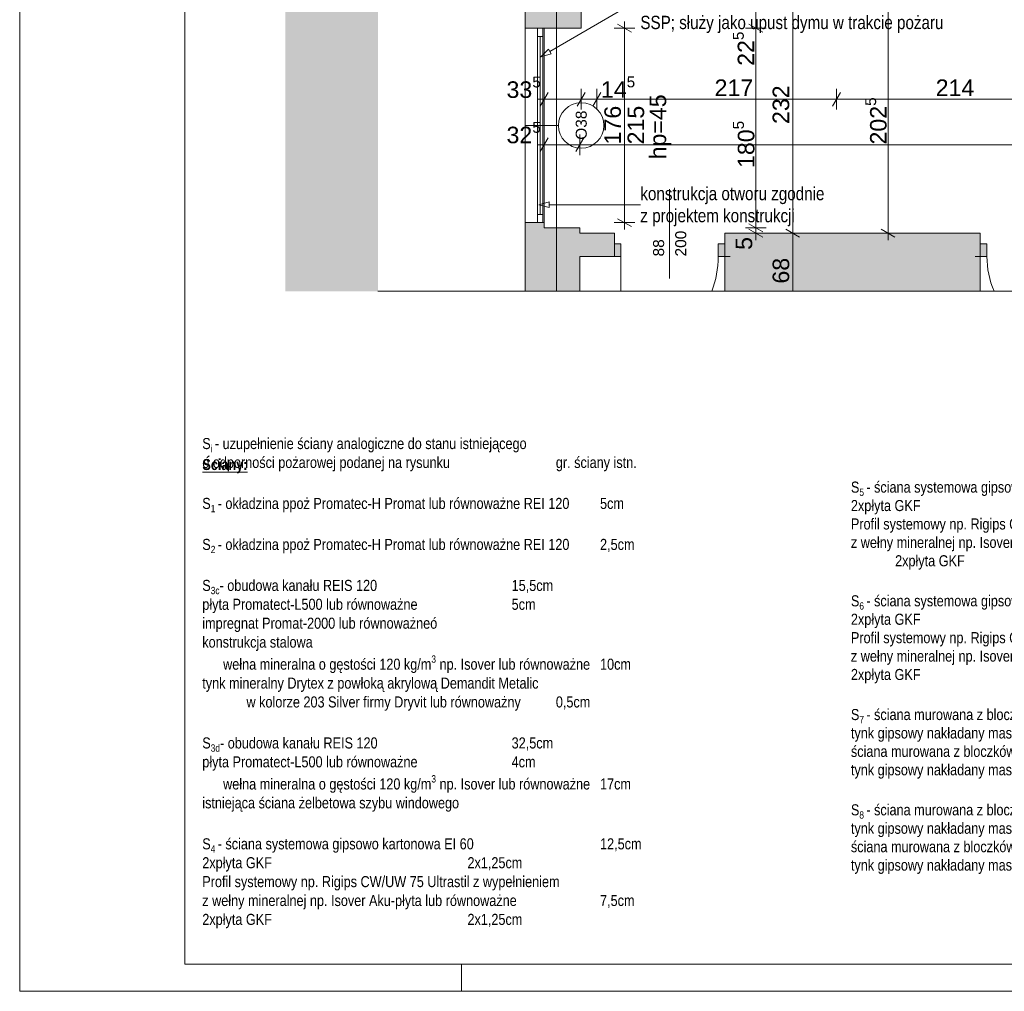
# Paper-space layout 'A-38 RZUT - PIĘTRO 8' of a CAD drawing. Header units: millimetres. Extents: x 0 to 800, y 0 to 500.
# Tile 1 of 22: x 0 to 178, y 0 to 176. Entities that reach past the tile are written whole.
import ezdxf
from ezdxf.xclip import XClip

# ---------------------------------------------------------------- set-up
doc = ezdxf.new("R2010")
doc.units = ezdxf.units.MM
doc.header["$MEASUREMENT"] = 0
doc.header["$XCLIPFRAME"] = 0
doc.linetypes.add('DASHDOTX2', pattern=[1000, 500, -250, 0, -250])
doc.linetypes.add('PRZERYWANA_DU_A', pattern=[550, 350, -200])
for name, color, linetype, lineweight in [('0_Nr_pióra__1', 7, 'Continuous', 20), ('0_Nr_pióra__2', 8, 'Continuous', 13), ('A_Arkusz_Nr_pióra__1', 7, 'Continuous', 20), ('A_wymiary_Nr_pióra__1', 7, 'Continuous', 20), ('A_wymiary_Nr_pióra__2', 8, 'Continuous', 13), ('A_ściany_Nr_pióra__1', 7, 'Continuous', 20), ('A_ściany_Nr_pióra__3', 252, 'Continuous', 13), ('Drzwi Archicad_Nr_pióra__1', 7, 'Continuous', 20), ('Okna Archicada_Nr_pióra__3', 252, 'Continuous', 13), ('Znaczniki drzwi Archicada_Nr_pióra__1', 7, 'Continuous', 20), ('Znaczniki okien Archicada_Nr_pióra__3', 252, 'Continuous', 13)]:
    doc.layers.add(name, color=color, linetype=linetype, lineweight=lineweight)
for name, color, linetype, lineweight, true_color in [('A_Arkusz_Nr_pióra__237', 7, 'Continuous', 5, 0x343434), ('A_opis_Nr_pióra__255', 7, 'Continuous', 15, 0x242424), ('A_opis_Nr_pióra__8', 7, 'Continuous', 13, 0x4c4c4c), ('A_osie_Nr_pióra__16', 7, 'Continuous', 5, 0x0f0f0f)]:
    doc.layers.add(name, color=color, linetype=linetype, lineweight=lineweight, true_color=true_color)
for name, color, linetype in [('A_podrys', 7, 'Continuous'), ('A_ściany', 7, 'Continuous'), ('Drzwi Archicad', 7, 'Continuous')]:
    doc.layers.add(name, color=color, linetype=linetype)
doc.styles.add('STYL_AUTOMATYCZNY_1', font='arial.ttf')
doc.styles.add('STYL_AUTOMATYCZNY_2', font='ARIALN.TTF')
doc.styles.add('STYL_AUTOMATYCZNY_4', font='arial.ttf')
doc.styles.add('STYL_AUTOMATYCZNY_5', font='arial.ttf')
doc.styles.add('STYL_AUTOMATYCZNY_6', font='ARIALN.TTF')

# ---------------------------------------------------------------- blocks, each defined once
blk = doc.blocks.new('Rysunek_1_1', base_point=(-3189.41, -631.4))
at = {"linetype": 'Continuous', "lineweight": 0, "true_color": 0x484848}
blk.add_hatch(color=251, dxfattribs=at).paths.add_polyline_path([(48.07, 478.17), (48.07, 126.75), (64.84, 126.75), (64.84, 470.37), (378.97, 470.37), (378.97, 316.75), (544.97, 316.75), (544.97, 478.17)])
at = {"layer": 'A_ściany', "linetype": 'Continuous', "lineweight": 0, "true_color": 0x000000}
for points in [[(91.52, 195.62), (91.52, 174.37), (101.61, 174.37), (101.61, 195.62)], [(94.93, 139.17), (91.52, 139.17), (91.52, 138.23), (94.93, 138.23)], [(101.38, 138.23), (91.52, 138.23), (91.52, 126.75), (101.38, 126.75)], [(101.38, 137.25), (101.38, 133.05), (107.64, 133.05), (107.64, 137.25)], [(127.64, 126.75), (173.88, 126.75), (173.88, 137.25), (127.64, 137.25)]]:
    blk.add_hatch(color=18, dxfattribs=at).paths.add_polyline_path(points)
at = {"layer": 'Drzwi Archicad', "linetype": 'Continuous', "lineweight": 0, "true_color": 0xfdfdfd}
for points in [[(107.64, 133.05), (108.84, 133.05), (108.84, 135.35), (107.64, 135.35)], [(127.64, 135.35), (126.44, 135.35), (126.44, 133.05), (127.64, 133.05)], [(173.88, 135.35), (173.88, 133.05), (175.08, 133.05), (175.08, 135.35)]]:
    blk.add_hatch(color=7, dxfattribs=at).paths.add_polyline_path(points)
at = {"layer": '0_Nr_pióra__2', "color": 8, "linetype": 'PRZERYWANA_DU_A', "lineweight": 13, "ltscale": 2, "flags": 128}
for points in [[(544.97, 316.75), (378.97, 316.75), (378.97, 470.37), (64.84, 470.37), (64.84, 126.75)], [(64.84, 126.75), (294.84, 126.75)]]:
    blk.add_lwpolyline(points, dxfattribs=at)
at = {"layer": 'A_opis_Nr_pióra__255', "color": 250, "linetype": 'Continuous', "lineweight": 15, "ltscale": 2, "true_color": 0x242424}
for p, q in [((95.95, 170.15), (108.33, 177.36)), ((94.34, 169.21), (95.7, 170.58)), ((94.34, 169.21), (96.2, 169.72)), ((95.7, 170.58), (96.2, 169.72)), ((93.96, 142.42), (95.83, 142.92)), ((95.83, 142.92), (95.83, 141.92)), ((93.96, 142.42), (95.83, 141.92)), ((95.83, 142.42), (108.33, 142.42)), ((108.33, 142.42), (112.35, 142.42))]:
    blk.add_line(p, q, dxfattribs=at)
at = {"layer": 'A_osie_Nr_pióra__16', "color": 250, "linetype": 'DASHDOTX2', "lineweight": 5, "ltscale": 2, "true_color": 0x0f0f0f}
blk.add_line((97.18, 390.39), (97.18, 126.75), dxfattribs=at)
at = {"layer": 'A_wymiary_Nr_pióra__1', "color": 7, "linetype": 'Continuous', "lineweight": 20, "ltscale": 2}
for p, q in [((110.72, 173.65), (108.22, 175.09)), ((131.99, 175.09), (134.49, 173.65)), ((95.65, 162.75), (94.21, 160.25)), ((102.33, 162.75), (100.89, 160.25)), ((105.21, 162.75), (103.77, 160.25)), ((148.57, 162.75), (147.13, 160.25)), ((95.65, 154.54), (94.21, 152.04)), ((102.1, 154.54), (100.66, 152.04)), ((108.22, 139.89), (110.72, 138.45)), ((131.99, 138.95), (134.49, 137.51)), ((131.99, 137.97), (134.49, 136.53)), ((138.68, 137.97), (141.18, 136.53)), ((155.94, 137.97), (158.44, 136.53))]:
    blk.add_line(p, q, dxfattribs=at)
at = {"layer": 'A_wymiary_Nr_pióra__2', "color": 8, "linetype": 'Continuous', "lineweight": 13, "ltscale": 2}
for p, q in [((139.93, 137.25), (139.93, 183.67)), ((133.24, 174.37), (133.24, 178.83)), ((157.19, 137.25), (157.19, 177.77)), ((109.47, 174.37), (109.47, 175.59)), ((111.35, 174.37), (107.6, 174.37)), ((109.47, 139.17), (109.47, 174.37)), ((135.12, 174.37), (131.37, 174.37)), ((133.24, 138.23), (133.24, 174.37)), ((94.93, 159.63), (94.93, 163.38)), ((101.61, 159.63), (101.61, 163.38)), ((104.49, 159.63), (104.49, 163.38)), ((147.85, 159.63), (147.85, 163.38)), ((93.71, 161.5), (94.93, 161.5)), ((94.93, 161.5), (101.61, 161.5)), ((101.61, 161.5), (104.49, 161.5)), ((104.49, 161.5), (147.85, 161.5)), ((147.85, 161.5), (190.63, 161.5)), ((94.93, 151.41), (94.93, 155.16)), ((101.38, 151.41), (101.38, 155.16)), ((93.71, 153.29), (94.93, 153.29)), ((94.93, 153.29), (101.38, 153.29)), ((101.38, 153.29), (297.34, 153.29)), ((111.35, 139.17), (107.6, 139.17)), ((109.47, 137.95), (109.47, 139.17)), ((135.12, 138.23), (131.37, 138.23)), ((135.12, 137.25), (131.37, 137.25)), ((133.24, 137.25), (133.24, 138.23)), ((133.24, 136.03), (133.24, 137.25)), ((141.8, 137.25), (138.05, 137.25)), ((139.93, 126.75), (139.93, 137.25)), ((159.06, 137.25), (155.31, 137.25)), ((157.19, 136.03), (157.19, 137.25))]:
    blk.add_line(p, q, dxfattribs=at)
at = {"layer": 'A_ściany_Nr_pióra__1', "color": 7, "linetype": 'Continuous', "lineweight": 20, "ltscale": 2}
for p, q in [((91.52, 139.17), (94.93, 139.17)), ((107.64, 137.25), (106.9, 137.25)), ((107.64, 135.35), (107.64, 137.25)), ((127.64, 137.25), (128.38, 137.25)), ((127.64, 135.35), (127.64, 137.25)), ((173.88, 137.25), (173.14, 137.25)), ((173.88, 135.35), (173.88, 137.25)), ((107.64, 133.05), (107.64, 135.35)), ((127.64, 133.05), (127.64, 135.35)), ((173.88, 133.05), (173.88, 135.35)), ((107.64, 133.05), (106.7, 133.05)), ((127.64, 133.05), (128.58, 133.05)), ((173.88, 133.05), (172.94, 133.05))]:
    blk.add_line(p, q, dxfattribs=at)
at = {"layer": 'A_ściany_Nr_pióra__1', "color": 7, "linetype": 'Continuous', "lineweight": 20, "ltscale": 2, "flags": 128}
for points in [[(91.52, 195.62), (91.52, 174.37)], [(101.61, 174.37), (101.61, 178.83)], [(94.93, 174.37), (91.52, 174.37)], [(94.93, 174.37), (101.61, 174.37)], [(91.52, 139.17), (91.52, 138.23)], [(94.93, 138.23), (94.93, 139.17)], [(91.52, 138.23), (91.52, 126.75)], [(101.38, 138.23), (94.93, 138.23)], [(101.38, 137.25), (101.38, 138.23)], [(107.64, 137.25), (101.38, 137.25)], [(173.88, 137.25), (127.64, 137.25)], [(101.38, 133.05), (107.64, 133.05)], [(101.38, 126.75), (101.38, 133.05)], [(127.64, 133.05), (127.64, 126.75)], [(173.88, 126.75), (173.88, 133.05)]]:
    blk.add_lwpolyline(points, dxfattribs=at)
at = {"layer": 'A_ściany_Nr_pióra__3', "color": 252, "linetype": 'Continuous', "lineweight": 13, "ltscale": 2}
for p, q in [((91.52, 174.37), (91.52, 139.17)), ((94.93, 139.17), (94.93, 174.37))]:
    blk.add_line(p, q, dxfattribs=at)
at = {"layer": 'Drzwi Archicad_Nr_pióra__1', "color": 7, "linetype": 'Continuous', "lineweight": 20, "ltscale": 2}
for p, q in [((107.64, 137.25), (106.9, 137.25)), ((107.64, 137.25), (106.9, 137.25)), ((107.64, 135.35), (107.64, 137.25)), ((107.64, 135.35), (107.64, 137.25)), ((127.64, 135.35), (127.64, 137.25)), ((127.64, 135.35), (127.64, 137.25)), ((127.64, 137.25), (128.38, 137.25)), ((127.64, 137.25), (128.38, 137.25)), ((173.88, 137.25), (173.14, 137.25)), ((173.88, 137.25), (173.14, 137.25)), ((173.88, 135.35), (173.88, 137.25)), ((173.88, 135.35), (173.88, 137.25)), ((108.84, 135.35), (107.64, 135.35)), ((107.64, 135.35), (107.64, 133.05)), ((107.64, 133.05), (107.64, 135.35)), ((107.64, 133.05), (107.64, 135.35)), ((108.84, 133.05), (108.84, 135.35)), ((127.64, 135.35), (126.44, 135.35)), ((126.44, 135.35), (126.44, 133.05)), ((127.64, 133.05), (127.64, 135.35)), ((127.64, 133.05), (127.64, 135.35)), ((127.64, 133.05), (127.64, 135.35)), ((173.88, 135.35), (175.08, 135.35)), ((173.88, 133.05), (173.88, 135.35)), ((173.88, 133.05), (173.88, 135.35)), ((173.88, 133.05), (173.88, 135.35)), ((175.08, 135.35), (175.08, 133.05)), ((107.64, 133.05), (106.7, 133.05)), ((107.64, 133.05), (106.7, 133.05)), ((107.64, 133.05), (108.84, 133.05)), ((108.84, 133.05), (108.84, 126.75)), ((126.44, 133.05), (127.64, 133.05)), ((127.64, 133.05), (128.58, 133.05)), ((127.64, 133.05), (128.58, 133.05)), ((173.88, 133.05), (172.94, 133.05)), ((173.88, 133.05), (172.94, 133.05)), ((175.08, 133.05), (173.88, 133.05))]:
    blk.add_line(p, q, dxfattribs=at)
for centre, radius, start, end in [((108.84, 133.05), 17.6, 339.0254, 0), ((191.08, 133.05), 16, 180, 203.188)]:
    blk.add_arc(centre, radius, start, end, dxfattribs=at)
at = {"layer": 'Okna Archicada_Nr_pióra__3', "color": 252, "linetype": 'Continuous', "lineweight": 13, "ltscale": 2}
for p, q in [((94.72, 174.37), (93.72, 174.37)), ((93.72, 174.37), (93.72, 139.17)), ((94.72, 139.17), (94.72, 174.37)), ((94.72, 172.87), (93.72, 172.87)), ((94.22, 140.67), (94.22, 172.87)), ((94.72, 140.67), (93.72, 140.67)), ((93.72, 139.17), (94.72, 139.17))]:
    blk.add_line(p, q, dxfattribs=at)
at = {"layer": 'Znaczniki drzwi Archicada_Nr_pióra__1', "color": 7, "linetype": 'Continuous', "lineweight": 20, "ltscale": 2}
blk.add_line((117.64, 129.05), (117.64, 145.25), dxfattribs=at)
at = {"layer": 'Znaczniki okien Archicada_Nr_pióra__3', "color": 252, "linetype": 'Continuous', "lineweight": 13, "ltscale": 2}
blk.add_line((97.52, 156.77), (91.52, 156.77), dxfattribs=at)
for start, end in [(90, 270), (270, 90)]:
    blk.add_arc((101.63, 156.77), 4.12, start, end, dxfattribs=at)
at = {"layer": 'A_opis_Nr_pióra__8', "color": 251, "linetype": 'Continuous', "lineweight": 13, "true_color": 0x4c4c4c, "char_height": 2.4, "attachment_point": 4, "style": 'STYL_AUTOMATYCZNY_2'}
for s, insert, width, line_spacing_factor in [('\\A1;{\\pql;\\fArial Narrow|b0|i0|c238|p0;\\W1.000000;okno wyposażyć w siłowniki i podłączyć do SSP; służy jako upust dymu w trakcie pożaru}', (112.35, 177.03), 56.8048, 0.986385), ('\\A1;{\\pql;\\fArial Narrow|b0|i0|c238|p0;\\W1.000000;konstrukcja otworu zgodnie z projektem konstrukcji}', (112.35, 142.08), 33.909, 0.996837)]:
    blk.add_mtext(s, dxfattribs=dict(at, insert=insert, width=width, line_spacing_factor=line_spacing_factor))
at = {"layer": 'A_wymiary_Nr_pióra__1', "color": 7, "linetype": 'Continuous', "lineweight": 20, "char_height": 3, "rotation": 90}
for s, insert, attachment_point, style in [('\\A1;{\\pql;\\fArial|b0|i0|c238|p0;\\W1.000000;22\\fArial|b0|i0|c238|p0;\\W1.000000;\\A1{\\H.66x;\\S5^  ;}}', (133.84, 167.56), 7, 'STYL_AUTOMATYCZNY_1'), ('\\A1;{\\pql;\\fArial|b0|i0|c238|p0;\\W1.000000;202\\fArial|b0|i0|c238|p0;\\W1.000000;\\A1{\\H.66x;\\S5^  ;}}', (157.8, 153.32), 7, 'STYL_AUTOMATYCZNY_1'), ('\\A1;{\\pql;\\fArial|b0|i0|c238|p0;\\W1.000000;180\\fArial|b0|i0|c238|p0;\\W1.000000;\\A1{\\H.66x;\\S5^  ;}}', (133.86, 149.07), 7, 'STYL_AUTOMATYCZNY_1'), ('\\A1;{\\pqc;\\fArial|b0|i0|c238|p0;\\W1.000000;hp=45}', (114.02, 156.51), 2, 'STYL_AUTOMATYCZNY_5')]:
    blk.add_mtext(s, dxfattribs=dict(at, insert=insert, attachment_point=attachment_point, style=style))
at = {"layer": 'A_wymiary_Nr_pióra__1', "color": 7, "linetype": 'Continuous', "lineweight": 20, "char_height": 3, "attachment_point": 7, "style": 'STYL_AUTOMATYCZNY_1'}
for s, insert in [('\\A1;{\\pql;\\fArial|b0|i0|c238|p0;\\W1.000000;33\\fArial|b0|i0|c238|p0;\\W1.000000;\\A1{\\H.66x;\\S5^  ;}}', (88.12, 160.88)), ('\\A1;{\\pql;\\fArial|b0|i0|c238|p0;\\W1.000000;14\\fArial|b0|i0|c238|p0;\\W1.000000;\\A1{\\H.66x;\\S5^  ;}}', (105.21, 160.9)), ('\\A1;{\\pql;\\fArial|b0|i0|c238|p0;\\W1.000000;32\\fArial|b0|i0|c238|p0;\\W1.000000;\\A1{\\H.66x;\\S5^  ;}}', (88.12, 152.67))]:
    blk.add_mtext(s, dxfattribs=dict(at, insert=insert))
at = {"layer": 'A_wymiary_Nr_pióra__1', "color": 7, "linetype": 'Continuous', "lineweight": 20, "char_height": 3, "width": 6.8645, "attachment_point": 7, "style": 'STYL_AUTOMATYCZNY_5'}
for s, insert in [('\\A1;{\\pql;\\fArial|b0|i0|c238|p0;\\W1.000000;217}', (125.78, 162.1)), ('\\A1;{\\pql;\\fArial|b0|i0|c238|p0;\\W1.000000;214}', (165.81, 162.1))]:
    blk.add_mtext(s, dxfattribs=dict(at, insert=insert))
at = {"layer": 'A_wymiary_Nr_pióra__1', "color": 7, "linetype": 'Continuous', "lineweight": 20, "char_height": 3, "attachment_point": 7, "rotation": 90, "style": 'STYL_AUTOMATYCZNY_5'}
for s, insert, width in [('\\A1;{\\pql;\\fArial|b0|i0|c238|p0;\\W1.000000;232}', (139.33, 157.03), 6.8645), ('\\A1;{\\pql;\\fArial|b0|i0|c238|p0;\\W1.000000;176}', (108.87, 153.34), 6.8645), ('\\A1;{\\pql;\\fArial|b0|i0|c238|p0;\\W1.000000;215}', (113.07, 153.34), 6.8645), ('\\A1;{\\pql;\\fArial|b0|i0|c238|p0;\\W1.000000;5}', (132.64, 134.24), 2.2882), ('\\A1;{\\pql;\\fArial|b0|i0|c238|p0;\\W1.000000;68}', (139.33, 128.14), 4.5763)]:
    blk.add_mtext(s, dxfattribs=dict(at, insert=insert, width=width))
at = {"layer": 'Znaczniki drzwi Archicada_Nr_pióra__1', "color": 7, "linetype": 'Continuous', "lineweight": 20, "char_height": 2, "attachment_point": 7, "rotation": 90, "style": 'STYL_AUTOMATYCZNY_4'}
for s, insert in [('\\A1;{\\pql;\\fArial CE|b0|i0|c238|p0;\\W1.000000;200}', (120.68, 133.05)), ('\\A1;{\\pql;\\fArial CE|b0|i0|c238|p0;\\W1.000000;88}', (116.68, 133.05))]:
    blk.add_mtext(s, dxfattribs=dict(at, insert=insert))
at = {"layer": 'Znaczniki okien Archicada_Nr_pióra__3', "color": 252, "linetype": 'Continuous', "lineweight": 13, "insert": (102.67, 154.18), "char_height": 2, "attachment_point": 7, "rotation": 90, "style": 'STYL_AUTOMATYCZNY_1'}
blk.add_mtext('\\A1;{\\pql;\\pt2;\\fArial|b0|i0|c238|p0;\\W1.000000;O38}', dxfattribs=at)

psp = doc.layouts.new('A-38 RZUT - PIĘTRO 8')

# ---------------------------------------------------------------- linework, layer by layer
at = {"layer": 'A_Arkusz_Nr_pióra__1', "color": 7, "linetype": 'Continuous', "lineweight": 20}
for p in [(29.9, 495.1), (795.1, 4.9)]:
    psp.add_line(p, (29.9, 4.9), dxfattribs=at)
at = {"layer": 'A_Arkusz_Nr_pióra__1', "color": 7, "linetype": 'Continuous', "lineweight": 20, "flags": 128}
psp.add_lwpolyline([(0, 500), (800, 500), (800, 0), (0, 0)], close=True, dxfattribs=at)
at = {"layer": 'A_Arkusz_Nr_pióra__237', "color": 250, "linetype": 'Continuous', "lineweight": 5, "true_color": 0x343434}
psp.add_line((80, 0), (80, 4.9), dxfattribs=at)

# ---------------------------------------------------------------- block references
at = {"layer": 'A_podrys', "color": 37, "linetype": 'Continuous', "lineweight": 5, "true_color": 0x656532}
ref = psp.add_blockref('Rysunek_1_1', (-3189.41, -631.4), dxfattribs=at)
XClip(ref).set_block_clipping_path([(48.069637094, 126.7487186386), (544.9695795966, 478.1668323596)])

# ---------------------------------------------------------------- texts
at = {"layer": '0_Nr_pióra__1', "color": 7, "linetype": 'Continuous', "lineweight": 20, "insert": (33.05, 11.42), "char_height": 2, "attachment_point": 7, "line_spacing_factor": 1.025639, "style": 'STYL_AUTOMATYCZNY_2'}
psp.add_mtext('\\A1;{\\pql;\\fArial Narrow|b0|i0|c238|p0;\\W1.000000;S\\fArial Narrow|b0|i0|c238|p0;\\W1.000000;\\A1{\\H.66x;\\S ^ i ;}\\fArial Narrow|b0|i0|c238|p0;\\W1.000000;- uzupełnienie ściany analogiczne do stanu istniejącego \\P\\pql;\\fArial Narrow|b0|i0|c238|p0;\\W1.000000;o odporności pożarowej podanej na rysunku^I^I^Igr. ściany istn.\\P\\pql;\\fArial Narrow|b0|i0|c238|p0;\\W1.000000;\\P\\pql;\\fArial Narrow|b0|i0|c238|p0;\\W1.000000;S\\fArial Narrow|b0|i0|c238|p0;\\W1.000000;\\A1{\\H.66x;\\S ^ 1 ;}\\fArial Narrow|b0|i0|c238|p0;\\W1.000000;- okładzina ppoż Promatec-H Promat lub równoważne REI 120^I5cm  \\P\\pql;\\fArial Narrow|b0|i0|c238|p0;\\W1.000000;\\P\\pql;\\fArial Narrow|b0|i0|c238|p0;\\W1.000000;S\\fArial Narrow|b0|i0|c238|p0;\\W1.000000;\\A1{\\H.66x;\\S ^ 2 ;}\\fArial Narrow|b0|i0|c238|p0;\\W1.000000;- okładzina ppoż Promatec-H Promat lub równoważne REI 120^I2,5cm  \\P\\pql;\\pt2.49905;\\fArial Narrow|b0|i0|c238|p0;\\W1.000000;^I^I^I\\P\\pql;\\pt2.49905;\\fArial Narrow|b0|i0|c238|p0;\\W1.000000;S\\fArial Narrow|b0|i0|c238|p0;\\W1.000000;\\A1{\\H.66x;\\S ^ 3c;}\\fArial Narrow|b0|i0|c238|p0;\\W1.000000;- obudowa kanału REIS 120^I^I^I^I15,5cm\\P\\pql;\\pt2.49905;\\fArial Narrow|b0|i0|c238|p0;\\W1.000000;płyta Promatect-L500 lub równoważne^I^I^I5cm\\P\\pql;\\pt2.49905;\\fArial Narrow|b0|i0|c238|p0;\\W1.000000;impregnat Promat-2000 lub równoważneó\\P\\pql;\\pt2.49905;\\fArial Narrow|b0|i0|c238|p0;\\W1.000000;konstrukcja stalowa\\P\\pql;\\pt2.49905;\\fArial Narrow|b0|i0|c238|p0;\\W1.000000;^I  wełna mineralna o gęstości 120 kg/m\\fArial Narrow|b0|i0|c238|p0;\\W1.000000;\\A1{\\H.66x;\\S3^  ;}\\fArial Narrow|b0|i0|c238|p0;\\W1.000000; np. Isover lub równoważne^I10cm\\P\\pql;\\pt2.49905;\\fArial Narrow|b0|i0|c238|p0;\\W1.000000;tynk mineralny Drytex z powłoką akrylową Demandit Metalic \\P\\pql;\\pt2.49905;\\fArial Narrow|b0|i0|c238|p0;\\W1.000000;^I^Iw kolorze 203 Silver firmy Dryvit lub równoważny ^I0,5cm\\P\\pql;\\pt2.49905;\\fArial Narrow|b0|i0|c238|p0;\\W1.000000;\\P\\pql;\\pt2.49905;\\fArial Narrow|b0|i0|c238|p0;\\W1.000000;S\\fArial Narrow|b0|i0|c238|p0;\\W1.000000;\\A1{\\H.66x;\\S ^ 3d;}\\fArial Narrow|b0|i0|c238|p0;\\W1.000000;- obudowa kanału REIS 120^I^I^I^I32,5cm\\P\\pql;\\pt2.49905;\\fArial Narrow|b0|i0|c238|p0;\\W1.000000;płyta Promatect-L500 lub równoważne^I^I^I4cm\\P\\pql;\\pt2.49905;\\fArial Narrow|b0|i0|c238|p0;\\W1.000000;^I  wełna mineralna o gęstości 120 kg/m\\fArial Narrow|b0|i0|c238|p0;\\W1.000000;\\A1{\\H.66x;\\S3^  ;}\\fArial Narrow|b0|i0|c238|p0;\\W1.000000; np. Isover lub równoważne^I17cm\\P\\pql;\\pt2.49905;\\fArial Narrow|b0|i0|c238|p0;\\W1.000000;istniejąca ściana żelbetowa szybu windowego\\P\\pql;\\pt2.49905;\\fArial Narrow|b0|i0|c238|p0;\\W1.000000;\\P\\pql;\\pt2.49905;\\fArial Narrow|b0|i0|c238|p0;\\W1.000000;S\\fArial Narrow|b0|i0|c238|p0;\\W1.000000;\\A1{\\H.66x;\\S ^ 4 ;}\\fArial Narrow|b0|i0|c238|p0;\\W1.000000;- ściana systemowa gipsowo kartonowa EI 60^I^I^I12,5cm\\P\\pql;\\pt2.49905;\\fArial Narrow|b0|i0|c238|p0;\\W1.000000;2xpłyta GKF^I^I^I^I^I2x1,25cm\\P\\pql;\\pt2.49905;\\fArial Narrow|b0|i0|c238|p0;\\W1.000000;Profil systemowy np. Rigips CW/UW 75 Ultrastil z wypełnieniem\\P\\pql;\\pt2.49905;\\fArial Narrow|b0|i0|c238|p0;\\W1.000000;z wełny mineralnej np. Isover Aku-płyta lub równoważne^I^I7,5cm\\P\\pql;\\pt2.49905;\\fArial Narrow|b0|i0|c238|p0;\\W1.000000;2xpłyta GKF^I^I^I^I^I2x1,25cm}', dxfattribs=at)
at = {"layer": '0_Nr_pióra__1', "color": 7, "linetype": 'Continuous', "lineweight": 20, "char_height": 2}
for s, insert, attachment_point, style in [('\\A1;{\\pql;\\fArial Narrow|b0|i0|c238|p0;\\W1.000000;S\\fArial Narrow|b0|i0|c238|p0;\\W1.000000;\\A1{\\H.66x;\\S ^ 5 ;}\\fArial Narrow|b0|i0|c238|p0;\\W1.000000;- ściana systemowa gipsowo kartonowa REI 60^I^I12,5cm lub gr. ściany istn.\\P\\pql;\\fArial Narrow|b0|i0|c238|p0;\\W1.000000;2xpłyta GKF^I^I^I^I^I2x1,25cm\\P\\pql;\\fArial Narrow|b0|i0|c238|p0;\\W1.000000;Profil systemowy np. Rigips CW/UW 75 Ultrastil z wypełnieniem\\P\\pql;\\fArial Narrow|b0|i0|c238|p0;\\W1.000000;z wełny mineralnej np. Isover Aku-płyta lub równoważne^I^I7,5cm\\P\\pql;\\fArial Narrow|b0|i0|c238|p0;\\W1.000000;^I2xpłyta GKF^I^I^I^I^I2x1,25cm\\P\\pql;\\fArial Narrow|b0|i0|c238|p0;\\W1.000000;\\P\\pql;\\fArial Narrow|b0|i0|c238|p0;\\W1.000000;S\\fArial Narrow|b0|i0|c238|p0;\\W1.000000;\\A1{\\H.66x;\\S ^ 6 ;}\\fArial Narrow|b0|i0|c238|p0;\\W1.000000;- ściana systemowa gipsowo kartonowa REI 120^I^I12,5cm\\P\\pql;\\fArial Narrow|b0|i0|c238|p0;\\W1.000000;2xpłyta GKF^I^I^I^I^I2x1,25cm\\P\\pql;\\fArial Narrow|b0|i0|c238|p0;\\W1.000000;Profil systemowy np. Rigips CW/UW 75 Ultrastil z wypełnieniem\\P\\pql;\\fArial Narrow|b0|i0|c238|p0;\\W1.000000;z wełny mineralnej np. Isover Aku-płyta lub równoważne^I^I7,5cm\\P\\pql;\\fArial Narrow|b0|i0|c238|p0;\\W1.000000;2xpłyta GKF^I^I^I^I^I2x1,25cm\\P\\pql;\\fArial Narrow|b0|i0|c238|p0;\\W1.000000;\\P\\pql;\\fArial Narrow|b0|i0|c238|p0;\\W1.000000;S\\fArial Narrow|b0|i0|c238|p0;\\W1.000000;\\A1{\\H.66x;\\S ^ 7 ;}\\fArial Narrow|b0|i0|c238|p0;\\W1.000000;- ściana murowana z bloczków silikatowych na zaprawie M10 EI60^I18cm\\P\\pql;\\fArial Narrow|b0|i0|c238|p0;\\W1.000000;tynk gipsowy nakładany maszynowo z gładzią gipsową^I^I1,5 cm\\P\\pql;\\fArial Narrow|b0|i0|c238|p0;\\W1.000000;ściana murowana z bloczków silikatowych SILKA lub równoważne^I15cm\\P\\pql;\\fArial Narrow|b0|i0|c238|p0;\\W1.000000;tynk gipsowy nakładany maszynowo z gładzią gipsową^I^I1,5 cm\\P\\pql;\\fArial Narrow|b0|i0|c238|p0;\\W1.000000;\\P\\pql;\\fArial Narrow|b0|i0|c238|p0;\\W1.000000;S\\fArial Narrow|b0|i0|c238|p0;\\W1.000000;\\A1{\\H.66x;\\S ^ 8 ;}\\fArial Narrow|b0|i0|c238|p0;\\W1.000000;- ściana murowana z bloczków silikatowych na zaprawie M10 REI60^I18cm\\P\\pql;\\fArial Narrow|b0|i0|c238|p0;\\W1.000000;tynk gipsowy nakładany maszynowo z gładzią gipsową^I^I1,5 cm\\P\\pql;\\fArial Narrow|b0|i0|c238|p0;\\W1.000000;ściana murowana z bloczków silikatowych SILKA lub równoważne^I15cm\\P\\pql;\\fArial Narrow|b0|i0|c238|p0;\\W1.000000;tynk gipsowy nakładany maszynowo z gładzią gipsową^I^I1,5 cm\\P\\pql;\\fArial Narrow|b0|i0|c238|p0;\\W1.000000;}', (150.46, 21.25), 7, 'STYL_AUTOMATYCZNY_2'), ('\\A1;{\\pqc;\\fArial Narrow|b1|i0|c238|p0;\\L\\W1.000000;\\LŚciany:}', (37.15, 93.78), 8, 'STYL_AUTOMATYCZNY_6')]:
    psp.add_mtext(s, dxfattribs=dict(at, insert=insert, attachment_point=attachment_point, style=style))

doc.saveas('drawing.dxf')
